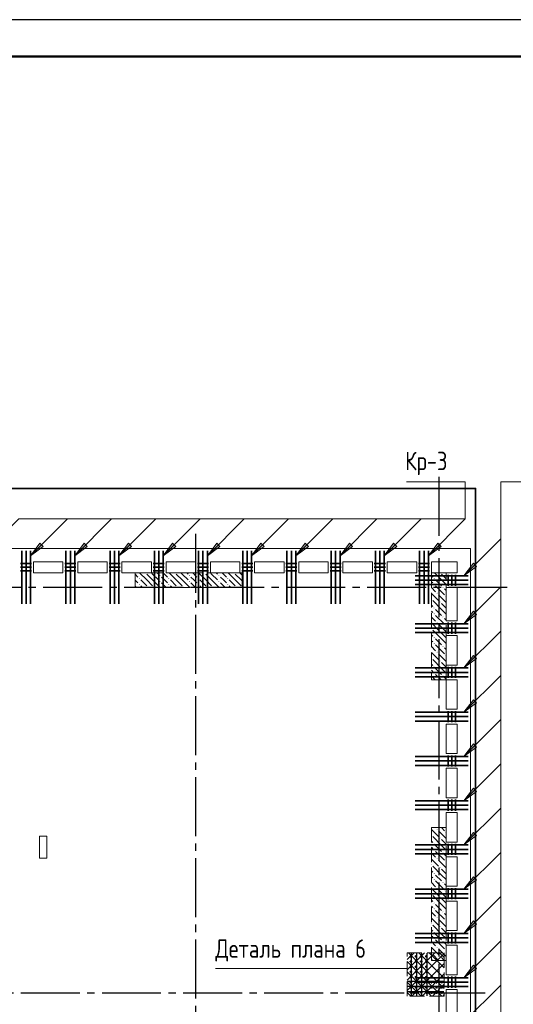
# Model space of a CAD drawing. Header units: millimetres. Extents: x 0 to 61017, y 0 to 42000.
# Tile 22 of 23: x 43592 to 50291, y 28650 to 42000. Entities that reach past the tile are written whole.
import ezdxf

# ---------------------------------------------------------------- set-up
doc = ezdxf.new("R2010")
doc.units = ezdxf.units.MM
doc.linetypes.add('______2', pattern=[270, 200, -70])
doc.linetypes.add('______5', pattern=[1100, 800, -100, 100, -100])
for name, color, linetype, lineweight in [('S1 Стержни арматуры фон', 7, 'Continuous', 25), ('Standard', 7, 'Continuous', 25), ('Вспомогательная арматура', 7, 'Continuous', 25), ('ЖБ Пилон', 180, 'Continuous', 25), ('Оси', 40, '______5', 18), ('Позиционная метка номер позиции', 7, 'Continuous', 13), ('Поперечная арматура', 7, 'Continuous', 25), ('Поперечное армирование AW фон', 7, 'Continuous', 25), ('Примечания', 7, 'Continuous', 25)]:
    doc.layers.add(name, color=color, linetype=linetype, lineweight=lineweight)
doc.layers.add('ЖБ Перекрытие верхний уровень', color=7, linetype='Continuous', lineweight=25, true_color=0xe0e0ff)
doc.styles.add('GOST 2.304-81', font='txt')

msp = doc.modelspace()

# ---------------------------------------------------------------- hatches: boundary and pattern name
at = {"layer": 'ЖБ Пилон', "linetype": 'Continuous', "lineweight": 18, "transparency": 33554687}
for points in [[(45300, 34500), (45297, 34497), (45294, 34500)], [(45490, 34463), (45497, 34470), (45503, 34463), (45497, 34457)], [(45700, 34500), (45697, 34497), (45694, 34500)], [(45890, 34463), (45897, 34470), (45903, 34463), (45897, 34457)], [(46100, 34500), (46097, 34497), (46094, 34500)], [(46290, 34463), (46297, 34470), (46303, 34463), (46297, 34457)], [(46500, 34500), (46497, 34497), (46494, 34500)], [(49300, 34500), (49297, 34497), (49294, 34500)], [(45210, 34423), (45217, 34430), (45223, 34423), (45217, 34417)], [(45210, 34343), (45217, 34350), (45223, 34343), (45217, 34337)], [(45490, 34383), (45497, 34390), (45503, 34383), (45497, 34377)], [(45610, 34423), (45617, 34430), (45623, 34423), (45617, 34417)], [(45610, 34343), (45617, 34350), (45623, 34343), (45617, 34337)], [(45890, 34383), (45897, 34390), (45903, 34383), (45897, 34377)], [(46010, 34423), (46017, 34430), (46023, 34423), (46017, 34417)], [(46010, 34343), (46017, 34350), (46023, 34343), (46017, 34337)], [(46290, 34383), (46297, 34390), (46303, 34383), (46297, 34377)], [(46410, 34423), (46417, 34430), (46423, 34423), (46417, 34417)], [(46410, 34343), (46417, 34350), (46423, 34343), (46417, 34337)], [(49210, 34423), (49217, 34430), (49223, 34423), (49217, 34417)], [(49210, 34343), (49217, 34350), (49223, 34343), (49217, 34337)], [(45330, 34303), (45337, 34310), (45343, 34303), (45340, 34300), (45334, 34300)], [(45410, 34303), (45417, 34310), (45423, 34303), (45420, 34300), (45414, 34300)], [(45730, 34303), (45737, 34310), (45743, 34303), (45740, 34300), (45734, 34300)], [(45810, 34303), (45817, 34310), (45823, 34303), (45820, 34300), (45814, 34300)], [(46130, 34303), (46137, 34310), (46143, 34303), (46140, 34300), (46134, 34300)], [(46210, 34303), (46217, 34310), (46223, 34303), (46220, 34300), (46214, 34300)], [(46530, 34303), (46537, 34310), (46543, 34303), (46540, 34300), (46534, 34300)], [(49250, 34223), (49257, 34230), (49263, 34223), (49257, 34217)], [(49330, 34303), (49337, 34310), (49343, 34303), (49337, 34297)], [(49370, 34183), (49377, 34190), (49380, 34187), (49380, 34180), (49377, 34177)], [(49180, 34147), (49183, 34143), (49180, 34140)], [(49290, 34103), (49297, 34110), (49303, 34103), (49297, 34097)], [(49210, 34023), (49217, 34030), (49223, 34023), (49217, 34017)], [(49210, 33943), (49217, 33950), (49223, 33943), (49217, 33937)], [(49330, 33903), (49337, 33910), (49343, 33903), (49337, 33897)], [(49250, 33823), (49257, 33830), (49263, 33823), (49257, 33817)], [(49370, 33783), (49377, 33790), (49380, 33787), (49380, 33780), (49377, 33777)], [(49180, 33747), (49183, 33743), (49180, 33740)], [(49290, 33703), (49297, 33710), (49303, 33703), (49297, 33697)], [(49210, 33623), (49217, 33630), (49223, 33623), (49217, 33617)], [(49210, 33543), (49217, 33550), (49223, 33543), (49217, 33537)], [(49330, 33503), (49337, 33510), (49343, 33503), (49337, 33497)], [(49250, 33423), (49257, 33430), (49263, 33423), (49257, 33417)], [(49370, 33383), (49377, 33390), (49380, 33387), (49380, 33380), (49377, 33377)], [(49180, 33347), (49183, 33343), (49180, 33340)], [(49290, 33303), (49297, 33310), (49303, 33303), (49297, 33297)], [(49210, 33223), (49217, 33230), (49223, 33223), (49217, 33217)], [(49210, 33143), (49217, 33150), (49223, 33143), (49217, 33137)], [(49330, 33103), (49337, 33110), (49343, 33103), (49337, 33097)], [(49250, 31023), (49257, 31030), (49263, 31023), (49257, 31017)], [(49370, 30983), (49377, 30990), (49380, 30987), (49380, 30980), (49377, 30977)], [(49180, 30947), (49183, 30943), (49180, 30940)], [(49290, 30903), (49297, 30910), (49303, 30903), (49297, 30897)], [(49210, 30823), (49217, 30830), (49223, 30823), (49217, 30817)], [(49210, 30743), (49217, 30750), (49223, 30743), (49217, 30737)], [(49330, 30703), (49337, 30710), (49343, 30703), (49337, 30697)], [(49250, 30623), (49257, 30630), (49263, 30623), (49257, 30617)], [(49370, 30583), (49377, 30590), (49380, 30587), (49380, 30580), (49377, 30577)], [(49180, 30547), (49183, 30543), (49180, 30540)], [(49290, 30503), (49297, 30510), (49303, 30503), (49297, 30497)], [(49210, 30423), (49217, 30430), (49223, 30423), (49217, 30417)], [(49210, 30343), (49217, 30350), (49223, 30343), (49217, 30337)], [(49330, 30303), (49337, 30310), (49343, 30303), (49337, 30297)], [(49250, 30223), (49257, 30230), (49263, 30223), (49257, 30217)], [(49370, 30183), (49377, 30190), (49380, 30187), (49380, 30180), (49377, 30177)], [(49180, 30147), (49183, 30143), (49180, 30140)], [(49290, 30103), (49297, 30110), (49303, 30103), (49297, 30097)], [(49210, 30023), (49217, 30030), (49223, 30023), (49217, 30017)], [(49210, 29943), (49217, 29950), (49223, 29943), (49217, 29937)], [(49330, 29903), (49337, 29910), (49343, 29903), (49337, 29897)], [(49250, 29823), (49257, 29830), (49263, 29823), (49257, 29817)], [(49370, 29783), (49377, 29790), (49380, 29787), (49380, 29780), (49377, 29777)], [(49180, 29747), (49183, 29743), (49180, 29740)], [(49290, 29703), (49297, 29710), (49303, 29703), (49297, 29697)], [(49210, 29623), (49217, 29630), (49223, 29623), (49217, 29617)], [(49210, 29543), (49217, 29550), (49223, 29543), (49217, 29537)], [(49330, 29503), (49337, 29510), (49343, 29503), (49337, 29497)], [(49250, 29423), (49257, 29430), (49263, 29423), (49257, 29417)], [(49370, 29383), (49377, 29390), (49380, 29387), (49380, 29380), (49377, 29377)], [(49180, 29347), (49183, 29343), (49180, 29340)], [(49290, 29303), (49297, 29310), (49303, 29303), (49297, 29297)]]:
    msp.add_hatch(color=7, dxfattribs=at).paths.add_polyline_path(points, flags=16)
at = {"layer": 'Позиционная метка номер позиции', "linetype": 'Continuous', "lineweight": 13, "transparency": 33554687}
for points in [[(43910, 34859), (43740, 34732), (43867, 34902)], [(44510, 34859), (44340, 34732), (44467, 34902)], [(45110, 34859), (44940, 34732), (45067, 34902)], [(45710, 34859), (45540, 34732), (45667, 34902)], [(46310, 34859), (46140, 34732), (46267, 34902)], [(46910, 34859), (46740, 34732), (46867, 34902)], [(47510, 34859), (47340, 34732), (47467, 34902)], [(48110, 34859), (47940, 34732), (48067, 34902)], [(48710, 34859), (48540, 34732), (48667, 34902)], [(49310, 34859), (49140, 34732), (49267, 34902)], [(49791, 34587), (49621, 34460), (49749, 34630)], [(49791, 33937), (49621, 33810), (49749, 33980)], [(49791, 33337), (49621, 33210), (49749, 33380)], [(49791, 32737), (49621, 32610), (49749, 32780)], [(49791, 32137), (49621, 32010), (49749, 32180)], [(49791, 31537), (49621, 31410), (49749, 31580)], [(49791, 30937), (49621, 30810), (49749, 30980)], [(49791, 30337), (49621, 30210), (49749, 30380)], [(49791, 29737), (49621, 29610), (49749, 29780)], [(49791, 29137), (49621, 29010), (49749, 29180)]]:
    msp.add_hatch(color=7, dxfattribs=at).paths.add_polyline_path(points, flags=16)

# ---------------------------------------------------------------- linework, layer by layer
at = {"layer": 'S1 Стержни арматуры фон', "color": 7, "linetype": 'Continuous', "lineweight": 35, "transparency": 33554687}
for p, q in [((43620, 34800), (43620, 34080)), ((43680, 34800), (43680, 34080)), ((43740, 34800), (43740, 34080)), ((44220, 34800), (44220, 34080)), ((44280, 34800), (44280, 34080)), ((44340, 34800), (44340, 34080)), ((44820, 34800), (44820, 34080)), ((44880, 34800), (44880, 34080)), ((44940, 34800), (44940, 34080)), ((45420, 34800), (45420, 34080)), ((45480, 34800), (45480, 34080)), ((45540, 34800), (45540, 34080)), ((46020, 34800), (46020, 34080)), ((46080, 34800), (46080, 34080)), ((46140, 34800), (46140, 34080)), ((46620, 34800), (46620, 34080)), ((46680, 34800), (46680, 34080)), ((46740, 34800), (46740, 34080)), ((47220, 34800), (47220, 34080)), ((47280, 34800), (47280, 34080)), ((47340, 34800), (47340, 34080)), ((47820, 34800), (47820, 34080)), ((47880, 34800), (47880, 34080)), ((47940, 34800), (47940, 34080)), ((48420, 34800), (48420, 34080)), ((48480, 34800), (48480, 34080)), ((48540, 34800), (48540, 34080)), ((49020, 34800), (49020, 34080)), ((49080, 34800), (49080, 34080)), ((49140, 34800), (49140, 34080)), ((49680, 34460), (48960, 34460)), ((49680, 34400), (48960, 34400)), ((49680, 34340), (48960, 34340)), ((49680, 33810), (48960, 33810)), ((49680, 33750), (48960, 33750)), ((49680, 33690), (48960, 33690)), ((49680, 33210), (48960, 33210)), ((49680, 33150), (48960, 33150)), ((49680, 33090), (48960, 33090)), ((49680, 32610), (48960, 32610)), ((49680, 32550), (48960, 32550)), ((49680, 32490), (48960, 32490)), ((49680, 32010), (48960, 32010)), ((49680, 31950), (48960, 31950)), ((49680, 31890), (48960, 31890)), ((49680, 31410), (48960, 31410)), ((49680, 31350), (48960, 31350)), ((49680, 31290), (48960, 31290)), ((49680, 30810), (48960, 30810)), ((49680, 30750), (48960, 30750)), ((49680, 30690), (48960, 30690)), ((49680, 30210), (48960, 30210)), ((49680, 30150), (48960, 30150)), ((49680, 30090), (48960, 30090)), ((49680, 29610), (48960, 29610)), ((49680, 29550), (48960, 29550)), ((49680, 29490), (48960, 29490)), ((49680, 29010), (48960, 29010)), ((49680, 28950), (48960, 28950)), ((49680, 28890), (48960, 28890))]:
    msp.add_line(p, q, dxfattribs=at)
at = {"layer": 'Standard', "color": 7, "linetype": 'Continuous', "lineweight": 13, "transparency": 33554687}
msp.add_lwpolyline([(0, 0), (59400, 0), (59400, 42000), (0, 42000), (0, 0)], close=True, dxfattribs=at)
for points in [[(0, 42000), (0, 0), (59400, 0), (59400, 42000), (0, 42000)], [(59400, 42000), (0, 42000), (0, 0), (59400, 0), (59400, 42000)]]:
    msp.add_lwpolyline(points, dxfattribs=at)
at = {"layer": 'Standard', "color": 7, "linetype": 'Continuous', "lineweight": 25, "transparency": 33554687}
msp.add_lwpolyline([(0, 42000), (0, 0), (59400, 0), (59400, 42000), (0, 42000)], dxfattribs=at)
at = {"layer": 'Standard', "color": 7, "linetype": 'Continuous', "lineweight": 50, "transparency": 33554687}
msp.add_lwpolyline([(2000, 41500), (58900, 41500), (58900, 500), (2000, 500), (2000, 41500)], close=True, dxfattribs=at)
at = {"layer": 'Standard', "color": 254, "linetype": 'Continuous', "lineweight": 35, "true_color": 0xc4c4ff, "transparency": 33554687}
msp.add_lwpolyline([(7025, 19800), (49780, 19800), (49780, 35644), (7025, 35644), (7025, 19800)], dxfattribs=at)
at = {"layer": 'Вспомогательная арматура', "color": 7, "linetype": 'Continuous', "lineweight": 25, "transparency": 33554687}
for p, q in [((48910, 28765), (48910, 29345)), ((48980, 28765), (48980, 29345)), ((49050, 28765), (49050, 29345)), ((49120, 28765), (49120, 29345)), ((49350, 28960), (48855, 28960)), ((49350, 28890), (48855, 28890)), ((49350, 28820), (48855, 28820))]:
    msp.add_line(p, q, dxfattribs=at)
at = {"layer": 'ЖБ Перекрытие верхний уровень', "color": 7, "linetype": 'Continuous', "lineweight": 18, "transparency": 33554687}
for p, q in [((49710, 34830), (43100, 34830)), ((49710, 19870), (49710, 34830)), ((43780, 34500), (43780, 34650)), ((43780, 34650), (44180, 34650)), ((44180, 34650), (44180, 34500)), ((44380, 34500), (44380, 34650)), ((44380, 34650), (44780, 34650)), ((44780, 34650), (44780, 34500)), ((44980, 34500), (44980, 34650)), ((44980, 34650), (45380, 34650)), ((45380, 34650), (45380, 34500)), ((45580, 34500), (45580, 34650)), ((45580, 34650), (45980, 34650)), ((45980, 34650), (45980, 34500)), ((46180, 34500), (46180, 34650)), ((46180, 34650), (46580, 34650)), ((46580, 34650), (46580, 34500)), ((46780, 34500), (46780, 34650)), ((46780, 34650), (47180, 34650)), ((47180, 34650), (47180, 34500)), ((47380, 34500), (47380, 34650)), ((47380, 34650), (47780, 34650)), ((47780, 34650), (47780, 34500)), ((47980, 34500), (47980, 34650)), ((47980, 34650), (48380, 34650)), ((48380, 34650), (48380, 34500)), ((48580, 34500), (48580, 34650)), ((48580, 34650), (48980, 34650)), ((48980, 34650), (48980, 34500)), ((49180, 34500), (49180, 34650)), ((49180, 34650), (49530, 34650)), ((49530, 34650), (49530, 34500)), ((44180, 34500), (43780, 34500)), ((44780, 34500), (44380, 34500)), ((45380, 34500), (44980, 34500)), ((45980, 34500), (45580, 34500)), ((46580, 34500), (46180, 34500)), ((47180, 34500), (46780, 34500)), ((47780, 34500), (47380, 34500)), ((48380, 34500), (47980, 34500)), ((48980, 34500), (48580, 34500)), ((49530, 34500), (49180, 34500)), ((49380, 33850), (49380, 34300)), ((49380, 34300), (49530, 34300)), ((49530, 34300), (49530, 33850)), ((49530, 33850), (49380, 33850)), ((49380, 33250), (49380, 33650)), ((49380, 33650), (49530, 33650)), ((49530, 33650), (49530, 33250)), ((49530, 33250), (49380, 33250)), ((49380, 33050), (49530, 33050)), ((49380, 32650), (49380, 33050)), ((49530, 33050), (49530, 32650)), ((49530, 32650), (49380, 32650)), ((49380, 32050), (49380, 32450)), ((49380, 32450), (49530, 32450)), ((49530, 32450), (49530, 32050)), ((49530, 32050), (49380, 32050)), ((49380, 31850), (49530, 31850)), ((49380, 31450), (49380, 31850)), ((49530, 31850), (49530, 31450)), ((49530, 31450), (49380, 31450)), ((49380, 30850), (49380, 31250)), ((49380, 31250), (49530, 31250)), ((49530, 31250), (49530, 30850)), ((43960, 30930), (43860, 30930)), ((43860, 30930), (43860, 30630)), ((43960, 30630), (43960, 30930)), ((49530, 30850), (49380, 30850)), ((43860, 30630), (43960, 30630)), ((49380, 30250), (49380, 30650)), ((49380, 30650), (49530, 30650)), ((49530, 30650), (49530, 30250)), ((49530, 30250), (49380, 30250)), ((49380, 29650), (49380, 30050)), ((49380, 30050), (49530, 30050)), ((49530, 30050), (49530, 29650)), ((49530, 29650), (49380, 29650)), ((49380, 29450), (49530, 29450)), ((49380, 29050), (49380, 29450)), ((49530, 29450), (49530, 29050)), ((49530, 29050), (49380, 29050)), ((49380, 28850), (49530, 28850)), ((49380, 28450), (49380, 28850)), ((49530, 28850), (49530, 28450))]:
    msp.add_line(p, q, dxfattribs=at)
at = {"layer": 'ЖБ Пилон', "color": 253, "linetype": '______2', "lineweight": 13, "true_color": 0xa0a0a0, "transparency": 33554687}
for p, q in [((46610, 34500), (45160, 34500)), ((45160, 34500), (45160, 34300)), ((46610, 34300), (46610, 34500)), ((49380, 34500), (49180, 34500)), ((49180, 34500), (49180, 33050)), ((49380, 33050), (49380, 34500)), ((45160, 34300), (46610, 34300)), ((49180, 33050), (49380, 33050)), ((49180, 31045), (49180, 29245)), ((49380, 31045), (49180, 31045)), ((49380, 29245), (49380, 31045)), ((49180, 29245), (49380, 29245))]:
    msp.add_line(p, q, dxfattribs=at)
at = {"layer": 'ЖБ Пилон', "color": 9, "linetype": 'Continuous', "lineweight": 18, "true_color": 0xc7c7c7, "transparency": 33554687}
for p, q in [((45160, 34480), (45197, 34443)), ((45317, 34403), (45220, 34500)), ((45317, 34483), (45397, 34403)), ((45397, 34483), (45380, 34500)), ((45397, 34483), (45477, 34403)), ((45460, 34500), (45477, 34483)), ((45540, 34500), (45597, 34443)), ((45717, 34403), (45620, 34500)), ((45717, 34483), (45797, 34403)), ((45797, 34483), (45780, 34500)), ((45797, 34483), (45877, 34403)), ((45860, 34500), (45877, 34483)), ((45940, 34500), (45997, 34443)), ((46117, 34403), (46020, 34500)), ((46117, 34483), (46197, 34403)), ((46197, 34483), (46180, 34500)), ((46197, 34483), (46277, 34403)), ((46260, 34500), (46277, 34483)), ((46340, 34500), (46397, 34443)), ((46517, 34403), (46420, 34500)), ((46517, 34483), (46597, 34403)), ((46597, 34483), (46580, 34500)), ((46597, 34483), (46610, 34470)), ((49180, 34460), (49197, 34443)), ((49317, 34403), (49220, 34500)), ((49317, 34483), (49380, 34420)), ((45197, 34363), (45160, 34400)), ((45160, 34320), (45180, 34300)), ((45237, 34403), (45317, 34323)), ((45237, 34323), (45260, 34300)), ((45317, 34403), (45397, 34323)), ((45397, 34403), (45500, 34300)), ((45557, 34403), (45517, 34443)), ((45517, 34363), (45580, 34300)), ((45597, 34363), (45557, 34403)), ((45637, 34403), (45717, 34323)), ((45637, 34323), (45660, 34300)), ((45717, 34403), (45797, 34323)), ((45797, 34403), (45900, 34300)), ((45957, 34403), (45917, 34443)), ((45917, 34363), (45980, 34300)), ((45997, 34363), (45957, 34403)), ((46037, 34403), (46117, 34323)), ((46037, 34323), (46060, 34300)), ((46117, 34403), (46197, 34323)), ((46197, 34403), (46300, 34300)), ((46357, 34403), (46317, 34443)), ((46317, 34363), (46380, 34300)), ((46397, 34363), (46357, 34403)), ((46437, 34403), (46517, 34323)), ((46437, 34323), (46460, 34300)), ((46517, 34403), (46597, 34323)), ((46597, 34403), (46610, 34390)), ((49197, 34363), (49180, 34380)), ((49237, 34403), (49317, 34323)), ((49237, 34323), (49357, 34203)), ((49317, 34403), (49380, 34340)), ((49180, 34300), (49237, 34243)), ((49180, 34220), (49277, 34123)), ((49380, 34100), (49277, 34203)), ((49380, 34260), (49357, 34283)), ((49180, 34060), (49197, 34043)), ((49317, 34003), (49197, 34123)), ((49317, 34083), (49380, 34020)), ((49197, 33963), (49180, 33980)), ((49237, 34003), (49317, 33923)), ((49237, 33923), (49357, 33803)), ((49317, 34003), (49380, 33940)), ((49180, 33900), (49237, 33843)), ((49180, 33820), (49277, 33723)), ((49380, 33700), (49277, 33803)), ((49380, 33860), (49357, 33883)), ((49180, 33660), (49197, 33643)), ((49317, 33603), (49197, 33723)), ((49317, 33683), (49380, 33620)), ((49197, 33563), (49180, 33580)), ((49237, 33603), (49317, 33523)), ((49237, 33523), (49357, 33403)), ((49317, 33603), (49380, 33540)), ((49180, 33500), (49237, 33443)), ((49180, 33420), (49277, 33323)), ((49380, 33300), (49277, 33403)), ((49380, 33460), (49357, 33483)), ((49180, 33260), (49197, 33243)), ((49317, 33203), (49197, 33323)), ((49317, 33283), (49380, 33220)), ((49197, 33163), (49180, 33180)), ((49237, 33203), (49317, 33123)), ((49237, 33123), (49310, 33050)), ((49317, 33203), (49380, 33140)), ((49180, 33100), (49230, 33050)), ((49380, 33060), (49357, 33083)), ((49180, 31020), (49277, 30923)), ((49235, 31045), (49237, 31043)), ((49380, 30900), (49277, 31003)), ((49315, 31045), (49357, 31003)), ((49180, 30860), (49197, 30843)), ((49317, 30803), (49197, 30923)), ((49317, 30883), (49380, 30820)), ((49197, 30763), (49180, 30780)), ((49237, 30803), (49317, 30723)), ((49237, 30723), (49357, 30603)), ((49317, 30803), (49380, 30740)), ((49180, 30700), (49237, 30643)), ((49180, 30620), (49277, 30523)), ((49380, 30500), (49277, 30603)), ((49380, 30660), (49357, 30683)), ((49180, 30460), (49197, 30443)), ((49317, 30403), (49197, 30523)), ((49317, 30483), (49380, 30420)), ((49197, 30363), (49180, 30380)), ((49237, 30403), (49317, 30323)), ((49237, 30323), (49357, 30203)), ((49317, 30403), (49380, 30340)), ((49180, 30300), (49237, 30243)), ((49180, 30220), (49277, 30123)), ((49380, 30100), (49277, 30203)), ((49380, 30260), (49357, 30283)), ((49180, 30060), (49197, 30043)), ((49317, 30003), (49197, 30123)), ((49317, 30083), (49380, 30020)), ((49197, 29963), (49180, 29980)), ((49237, 30003), (49317, 29923)), ((49237, 29923), (49357, 29803)), ((49317, 30003), (49380, 29940)), ((49180, 29900), (49237, 29843)), ((49180, 29820), (49277, 29723)), ((49380, 29700), (49277, 29803)), ((49380, 29860), (49357, 29883)), ((49180, 29660), (49197, 29643)), ((49317, 29603), (49197, 29723)), ((49317, 29683), (49380, 29620)), ((49197, 29563), (49180, 29580)), ((49237, 29603), (49317, 29523)), ((49237, 29523), (49357, 29403)), ((49317, 29603), (49380, 29540)), ((49180, 29500), (49237, 29443)), ((49180, 29420), (49277, 29323)), ((49380, 29300), (49277, 29403)), ((49380, 29460), (49357, 29483)), ((49180, 29260), (49195, 29245)), ((49275, 29245), (49197, 29323)), ((49317, 29283), (49355, 29245))]:
    msp.add_line(p, q, dxfattribs=at)
at = {"layer": 'Оси', "color": 8, "linetype": '______5', "lineweight": -3, "transparency": 33554687}
for p, q in [((49280, 35800), (49280, 16970)), ((45980, 35030), (45980, 16970)), ((50210, 34300), (4600, 34300)), ((50210, 34300), (4600, 34300)), ((49910, 28800), (4600, 28800))]:
    msp.add_line(p, q, dxfattribs=at)
at = {"layer": 'Позиционная метка номер позиции', "color": 7, "linetype": 'Continuous', "lineweight": 13, "transparency": 33554687}
for p, q in [((43740, 34732), (44240, 35232)), ((44340, 34732), (44840, 35232)), ((44940, 34732), (45440, 35232)), ((45540, 34732), (46040, 35232)), ((46140, 34732), (46640, 35232)), ((46740, 34732), (47240, 35232)), ((47340, 34732), (47840, 35232)), ((47940, 34732), (48440, 35232)), ((48540, 34732), (49040, 35232)), ((49140, 34732), (49640, 35232)), ((43740, 34732), (43867, 34902)), ((43910, 34859), (43740, 34732)), ((43867, 34902), (43910, 34859)), ((43888, 34880), (43899, 34891)), ((44340, 34732), (44467, 34902)), ((44510, 34859), (44340, 34732)), ((44467, 34902), (44510, 34859)), ((44488, 34880), (44499, 34891)), ((44940, 34732), (45067, 34902)), ((45110, 34859), (44940, 34732)), ((45067, 34902), (45110, 34859)), ((45088, 34880), (45099, 34891)), ((45540, 34732), (45667, 34902)), ((45710, 34859), (45540, 34732)), ((45667, 34902), (45710, 34859)), ((45688, 34880), (45699, 34891)), ((46140, 34732), (46267, 34902)), ((46310, 34859), (46140, 34732)), ((46267, 34902), (46310, 34859)), ((46288, 34880), (46299, 34891)), ((46740, 34732), (46867, 34902)), ((46910, 34859), (46740, 34732)), ((46867, 34902), (46910, 34859)), ((46888, 34880), (46899, 34891)), ((47340, 34732), (47467, 34902)), ((47510, 34859), (47340, 34732)), ((47467, 34902), (47510, 34859)), ((47488, 34880), (47499, 34891)), ((47940, 34732), (48067, 34902)), ((48110, 34859), (47940, 34732)), ((48067, 34902), (48110, 34859)), ((48088, 34880), (48099, 34891)), ((48540, 34732), (48667, 34902)), ((48710, 34859), (48540, 34732)), ((48667, 34902), (48710, 34859)), ((48688, 34880), (48699, 34891)), ((49140, 34732), (49267, 34902)), ((49310, 34859), (49140, 34732)), ((49267, 34902), (49310, 34859)), ((49288, 34880), (49299, 34891)), ((43740, 34732), (43740, 34732)), ((43740, 34732), (43740, 34732)), ((43740, 34732), (43740, 34732)), ((44340, 34732), (44340, 34732)), ((44340, 34732), (44340, 34732)), ((44340, 34732), (44340, 34732)), ((44940, 34732), (44940, 34732)), ((44940, 34732), (44940, 34732)), ((44940, 34732), (44940, 34732)), ((45540, 34732), (45540, 34732)), ((45540, 34732), (45540, 34732)), ((45540, 34732), (45540, 34732)), ((46140, 34732), (46140, 34732)), ((46140, 34732), (46140, 34732)), ((46140, 34732), (46140, 34732)), ((46740, 34732), (46740, 34732)), ((46740, 34732), (46740, 34732)), ((46740, 34732), (46740, 34732)), ((47340, 34732), (47340, 34732)), ((47340, 34732), (47340, 34732)), ((47340, 34732), (47340, 34732)), ((47940, 34732), (47940, 34732)), ((47940, 34732), (47940, 34732)), ((47940, 34732), (47940, 34732)), ((48540, 34732), (48540, 34732)), ((48540, 34732), (48540, 34732)), ((48540, 34732), (48540, 34732)), ((49140, 34732), (49140, 34732)), ((49140, 34732), (49140, 34732)), ((49140, 34732), (49140, 34732)), ((49621, 34460), (49749, 34630)), ((49791, 34587), (49621, 34460)), ((49749, 34630), (49791, 34587)), ((49770, 34608), (49781, 34619)), ((49621, 34460), (49621, 34460)), ((49621, 34460), (49621, 34460)), ((49621, 34460), (49621, 34460)), ((49621, 33810), (50121, 34310)), ((49621, 33810), (49749, 33980)), ((49791, 33937), (49621, 33810)), ((49749, 33980), (49791, 33937)), ((49770, 33958), (49781, 33969)), ((49621, 33810), (49621, 33810)), ((49621, 33810), (49621, 33810)), ((49621, 33810), (49621, 33810)), ((49621, 33210), (50121, 33710)), ((49621, 33210), (49749, 33380)), ((49749, 33380), (49791, 33337)), ((49791, 33337), (49621, 33210)), ((49770, 33358), (49781, 33369)), ((49621, 33210), (49621, 33210)), ((49621, 33210), (49621, 33210)), ((49621, 33210), (49621, 33210)), ((49621, 32610), (50121, 33110)), ((49621, 32610), (49749, 32780)), ((49791, 32737), (49621, 32610)), ((49749, 32780), (49791, 32737)), ((49770, 32758), (49781, 32769)), ((49621, 32610), (49621, 32610)), ((49621, 32610), (49621, 32610)), ((49621, 32610), (49621, 32610)), ((49621, 32010), (50121, 32510)), ((49621, 32010), (49749, 32180)), ((49749, 32180), (49791, 32137)), ((49791, 32137), (49621, 32010)), ((49770, 32158), (49781, 32169)), ((49621, 32010), (49621, 32010)), ((49621, 32010), (49621, 32010)), ((49621, 32010), (49621, 32010)), ((49621, 31410), (50121, 31910)), ((49621, 31410), (49749, 31580)), ((49791, 31537), (49621, 31410)), ((49749, 31580), (49791, 31537)), ((49770, 31558), (49781, 31569)), ((49621, 31410), (49621, 31410)), ((49621, 31410), (49621, 31410)), ((49621, 31410), (49621, 31410)), ((49621, 30810), (50121, 31310)), ((49621, 30810), (49749, 30980)), ((49749, 30980), (49791, 30937)), ((49791, 30937), (49621, 30810)), ((49770, 30958), (49781, 30969)), ((49621, 30810), (49621, 30810)), ((49621, 30810), (49621, 30810)), ((49621, 30810), (49621, 30810)), ((49621, 30210), (50121, 30710)), ((49621, 30210), (49749, 30380)), ((49791, 30337), (49621, 30210)), ((49749, 30380), (49791, 30337)), ((49770, 30358), (49781, 30369)), ((49621, 30210), (49621, 30210)), ((49621, 30210), (49621, 30210)), ((49621, 30210), (49621, 30210)), ((49621, 29610), (50121, 30110)), ((49621, 29610), (49749, 29780)), ((49749, 29780), (49791, 29737)), ((49791, 29737), (49621, 29610)), ((49770, 29758), (49781, 29769)), ((49621, 29610), (49621, 29610)), ((49621, 29610), (49621, 29610)), ((49621, 29610), (49621, 29610)), ((49621, 29010), (50121, 29510)), ((49621, 29010), (49749, 29180)), ((49791, 29137), (49621, 29010)), ((49749, 29180), (49791, 29137)), ((49770, 29158), (49781, 29169)), ((49621, 29010), (49621, 29010)), ((49621, 29010), (49621, 29010)), ((49621, 29010), (49621, 29010)), ((49621, 28410), (50121, 28910))]:
    msp.add_line(p, q, dxfattribs=at)
for points in [[(43080, 34732), (43580, 35232), (49640, 35232), (49640, 35732), (48840, 35732)], [(49621, 34460), (50121, 34960), (50121, 35732), (50921, 35732)], [(49621, 21810), (50121, 22310), (50121, 35732), (50921, 35732)]]:
    msp.add_lwpolyline(points, dxfattribs=at)
at = {"layer": 'Поперечная арматура', "color": 7, "linetype": 'Continuous', "lineweight": 50, "transparency": 33554687}
for centre in [(48900, 29300), (48970, 29300), (49040, 29300), (49110, 29300), (48900, 29230), (48900, 29160), (48970, 29230), (48970, 29160), (49040, 29230), (49040, 29160), (49110, 29230), (49110, 29160), (48900, 29090), (48900, 29020), (48970, 29090), (48970, 29020), (49040, 29090), (49040, 29020), (49110, 29090), (49110, 29020), (48900, 28950), (48900, 28880), (48970, 28950), (48970, 28880), (49040, 28950), (49040, 28880), (49110, 28950), (49110, 28880), (49180, 28950), (49180, 28880), (49250, 28950), (49250, 28880), (49320, 28950), (49320, 28880), (48900, 28810), (48970, 28810), (49040, 28810), (49110, 28810), (49180, 28810), (49250, 28810), (49320, 28810)]:
    msp.add_circle(centre, 5, dxfattribs=at)
at = {"layer": 'Поперечное армирование AW фон', "color": 7, "linetype": 'Continuous', "lineweight": 35, "transparency": 33554687}
for p, q in [((43755, 34625), (43605, 34625)), ((44355, 34625), (44205, 34625)), ((44955, 34625), (44805, 34625)), ((45555, 34625), (45405, 34625)), ((46155, 34625), (46005, 34625)), ((46755, 34625), (46605, 34625)), ((47355, 34625), (47205, 34625)), ((47955, 34625), (47805, 34625)), ((48555, 34625), (48405, 34625)), ((49155, 34625), (49005, 34625)), ((43755, 34575), (43605, 34575)), ((43755, 34525), (43605, 34525)), ((44355, 34575), (44205, 34575)), ((44355, 34525), (44205, 34525)), ((44955, 34575), (44805, 34575)), ((44955, 34525), (44805, 34525)), ((45555, 34575), (45405, 34575)), ((45555, 34525), (45405, 34525)), ((46155, 34575), (46005, 34575)), ((46155, 34525), (46005, 34525)), ((46755, 34575), (46605, 34575)), ((46755, 34525), (46605, 34525)), ((47355, 34575), (47205, 34575)), ((47355, 34525), (47205, 34525)), ((47955, 34575), (47805, 34575)), ((47955, 34525), (47805, 34525)), ((48555, 34575), (48405, 34575)), ((48555, 34525), (48405, 34525)), ((49155, 34575), (49005, 34575)), ((49155, 34525), (49005, 34525)), ((49405, 34475), (49405, 34325)), ((49455, 34475), (49455, 34325)), ((49505, 34475), (49505, 34325)), ((49405, 33825), (49405, 33675)), ((49455, 33825), (49455, 33675)), ((49505, 33825), (49505, 33675)), ((49405, 33225), (49405, 33075)), ((49455, 33225), (49455, 33075)), ((49505, 33225), (49505, 33075)), ((49405, 32625), (49405, 32475)), ((49455, 32625), (49455, 32475)), ((49505, 32625), (49505, 32475)), ((49405, 32025), (49405, 31875)), ((49455, 32025), (49455, 31875)), ((49505, 32025), (49505, 31875)), ((49405, 31425), (49405, 31275)), ((49455, 31425), (49455, 31275)), ((49505, 31425), (49505, 31275)), ((49405, 30825), (49405, 30675)), ((49455, 30825), (49455, 30675)), ((49505, 30825), (49505, 30675)), ((49405, 30225), (49405, 30075)), ((49455, 30225), (49455, 30075)), ((49505, 30225), (49505, 30075)), ((49405, 29625), (49405, 29475)), ((49455, 29625), (49455, 29475)), ((49505, 29625), (49505, 29475)), ((49405, 29025), (49405, 28875)), ((49455, 29025), (49455, 28875)), ((49505, 29025), (49505, 28875))]:
    msp.add_line(p, q, dxfattribs=at)
at = {"layer": 'Примечания', "color": 252, "linetype": 'Continuous', "lineweight": 13, "true_color": 0x8f8f8f, "transparency": 33554687}
for p, q in [((48850, 29256), (48944, 29350)), ((48850, 29116), (49084, 29350)), ((48850, 28976), (49224, 29350)), ((48850, 28836), (49355, 29341)), ((48870, 29350), (49355, 28865)), ((49010, 29350), (49355, 29005)), ((49150, 29350), (49355, 29145)), ((49290, 29350), (49355, 29285)), ((48850, 29230), (49320, 28760)), ((48914, 28760), (49355, 29201)), ((48850, 29090), (49180, 28760)), ((49054, 28760), (49355, 29061)), ((48850, 28950), (49040, 28760)), ((49194, 28760), (49355, 28921)), ((48850, 28810), (48900, 28760)), ((49334, 28760), (49355, 28781))]:
    msp.add_line(p, q, dxfattribs=at)
at = {"layer": 'Примечания', "color": 7, "linetype": '______2', "lineweight": 13, "transparency": 33554687}
for p, q in [((48850, 28760), (48850, 29350)), ((48850, 29350), (49355, 29350)), ((49355, 29350), (49355, 28760)), ((49355, 28760), (48850, 28760))]:
    msp.add_line(p, q, dxfattribs=at)
at = {"layer": 'Примечания', "color": 7, "linetype": 'Continuous', "lineweight": 13, "transparency": 33554687}
msp.add_line((46248, 29137), (48850, 29137), dxfattribs=at)

# ---------------------------------------------------------------- texts
at = {"layer": 'Standard', "color": 7, "linetype": 'Continuous', "lineweight": 25, "transparency": 33554687, "insert": (48823, 35824), "char_height": 250, "width": 711.25, "attachment_point": 7, "style": 'GOST 2.304-81'}
msp.add_mtext('Кр-3', dxfattribs=at)
at = {"layer": 'Примечания', "color": 7, "linetype": 'Continuous', "lineweight": 25, "transparency": 33554687, "insert": (46248, 29229), "char_height": 250, "width": 2150.15, "attachment_point": 7, "style": 'GOST 2.304-81'}
msp.add_mtext('Деталь\\~плана\\~6', dxfattribs=at)

doc.saveas('drawing.dxf')
